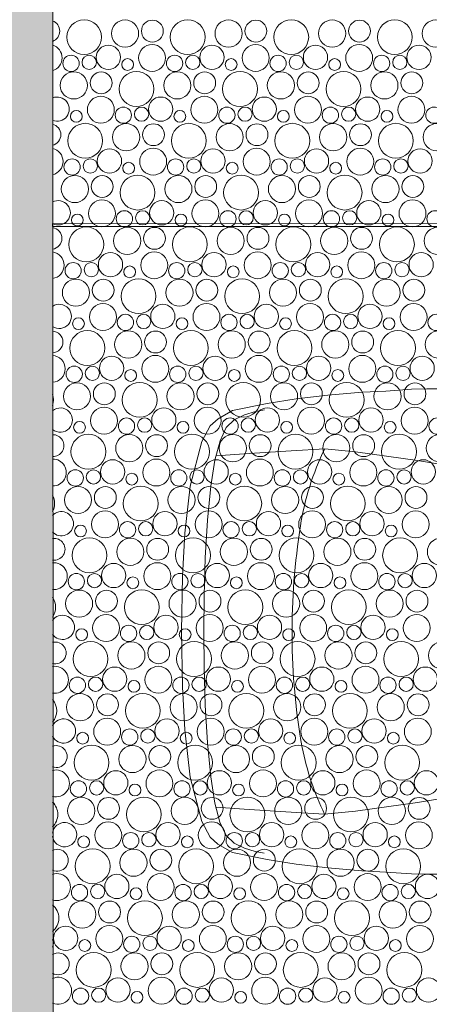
# Model space of a CAD drawing. Header units: metres. Extents: x -167 to 338, y -186 to 508.
# Tile 119 of 256: x 66.55 to 67.99, y 22.26 to 25.72. Entities that reach past the tile are written whole.
import ezdxf
from ezdxf.enums import TextEntityAlignment as Align

# ---------------------------------------------------------------- set-up
doc = ezdxf.new("R2010")
doc.units = ezdxf.units.M
doc.header["$MEASUREMENT"] = 0
doc.linetypes.add('Öffnungslinie Tür Fenster', pattern=[0.23, 0.15, -0.08])
for name, color, linetype in [('60 Gelände 2D Übersicht', 7, 'Continuous'), ('60 Stellplätze', 7, 'Continuous'), ('94 Genehmigungsplanung Bemaßung', 7, 'Continuous')]:
    doc.layers.add(name, color=color, linetype=linetype)
doc.styles.add('ERSTELLTER_STIL_1', font='arial.ttf')
doc.styles.add('ERSTELLTER_STIL_2', font='arial.ttf')
doc.dimstyles.new('ERSTELLTER_STIL__2', dxfattribs={"dimtxt": 0.25, "dimasz": 0.19, "dimexe": 0.18, "dimexo": 0.1, "dimgap": 0, "dimtad": 1, "dimzin": 0, "dimdsep": 46, "dimtxsty": 'ERSTELLTER_STIL_1', "dimblk": 'ARROWHEAD_6', "dimblk1": 'ARROWHEAD_6', "dimblk2": 'ARROWHEAD_6', "dimcen": 0.09, "dimclrd": 7, "dimclre": 7, "dimclrt": 7, "dimazin": 0, "dimtfac": 1, "dimtdec": 4, "dimtmove": 0, "dimatfit": 3, "dimfxl": 1, "dimtolj": 1, "dimtzin": 0, "dimarcsym": 0})

# ---------------------------------------------------------------- blocks, each defined once
blk = doc.blocks.new('*X45', base_point=(27236.1321, 33357.279))
at = {"layer": '60 Gelände 2D Übersicht', "color": 9, "linetype": 'Continuous', "lineweight": 18}
for centre, radius in [((66.7749, 25.659), 0.0612), ((66.9185, 25.6715), 0.0477), ((67.0145, 25.6803), 0.0384), ((67.1386, 25.659), 0.0612), ((67.2822, 25.6715), 0.0477), ((67.3782, 25.6803), 0.0384), ((67.5023, 25.659), 0.0612), ((67.6459, 25.6715), 0.0477), ((67.7419, 25.6803), 0.0384), ((67.866, 25.659), 0.0612), ((68.0096, 25.6715), 0.0477), ((66.86, 25.5881), 0.0426), ((67.0135, 25.586), 0.0473), ((67.2237, 25.5881), 0.0426), ((67.3772, 25.586), 0.0473), ((67.5874, 25.5881), 0.0426), ((67.7409, 25.586), 0.0473), ((67.9511, 25.5881), 0.0426), ((66.7288, 25.5668), 0.0286), ((66.7926, 25.5704), 0.0251), ((67.0925, 25.5668), 0.0286), ((67.1564, 25.5704), 0.0251), ((67.4562, 25.5668), 0.0286), ((67.5201, 25.5704), 0.0251), ((67.8199, 25.5668), 0.0286), ((67.8838, 25.5704), 0.0251), ((66.9274, 25.5627), 0.0207), ((67.2911, 25.5627), 0.0207), ((67.6548, 25.5627), 0.0207), ((66.7385, 25.4895), 0.0477), ((66.8345, 25.4983), 0.0384), ((66.9586, 25.477), 0.0612), ((67.1022, 25.4895), 0.0477), ((67.1982, 25.4983), 0.0384), ((67.3223, 25.477), 0.0612), ((67.4659, 25.4895), 0.0477), ((67.5619, 25.4983), 0.0384), ((67.686, 25.477), 0.0612), ((67.8296, 25.4895), 0.0477), ((67.9256, 25.4983), 0.0384), ((66.8335, 25.404), 0.0473), ((67.1972, 25.404), 0.0473), ((67.5609, 25.404), 0.0473), ((67.9246, 25.404), 0.0473), ((67.0437, 25.4061), 0.0426), ((67.4074, 25.4061), 0.0426), ((67.7711, 25.4061), 0.0426), ((66.7474, 25.3807), 0.0207), ((66.9125, 25.3849), 0.0286), ((66.9764, 25.3884), 0.0251), ((67.1111, 25.3807), 0.0207), ((67.2762, 25.3849), 0.0286), ((67.3401, 25.3884), 0.0251), ((67.4748, 25.3807), 0.0207), ((67.6399, 25.3849), 0.0286), ((67.7038, 25.3884), 0.0251), ((67.8385, 25.3807), 0.0207), ((68.0036, 25.3849), 0.0286), ((66.7786, 25.2951), 0.0612), ((66.9222, 25.3075), 0.0477), ((67.0182, 25.3163), 0.0384), ((67.1423, 25.2951), 0.0612), ((67.2859, 25.3075), 0.0477), ((67.3819, 25.3163), 0.0384), ((67.506, 25.2951), 0.0612), ((67.6496, 25.3075), 0.0477), ((67.7456, 25.3163), 0.0384), ((67.8697, 25.2951), 0.0612), ((68.0133, 25.3075), 0.0477), ((66.8637, 25.2241), 0.0426), ((67.0172, 25.222), 0.0473), ((67.2274, 25.2241), 0.0426), ((67.3809, 25.222), 0.0473), ((67.5911, 25.2241), 0.0426), ((67.7446, 25.222), 0.0473), ((67.9548, 25.2241), 0.0426), ((66.7325, 25.2029), 0.0286), ((66.7964, 25.2064), 0.0251), ((66.9311, 25.1987), 0.0207), ((67.0962, 25.2029), 0.0286), ((67.1601, 25.2064), 0.0251), ((67.2948, 25.1987), 0.0207), ((67.4599, 25.2029), 0.0286), ((67.5238, 25.2064), 0.0251), ((67.6585, 25.1987), 0.0207), ((67.8236, 25.2029), 0.0286), ((67.8875, 25.2064), 0.0251), ((66.9623, 25.1131), 0.0612), ((67.326, 25.1131), 0.0612), ((67.6897, 25.1131), 0.0612), ((66.7422, 25.1255), 0.0477), ((66.8382, 25.1343), 0.0384), ((67.1059, 25.1255), 0.0477), ((67.2019, 25.1343), 0.0384), ((67.4696, 25.1255), 0.0477), ((67.5656, 25.1343), 0.0384), ((67.8333, 25.1255), 0.0477), ((67.9293, 25.1343), 0.0384), ((66.8372, 25.04), 0.0473), ((67.0474, 25.0421), 0.0426), ((67.2009, 25.04), 0.0473), ((67.4111, 25.0421), 0.0426), ((67.5646, 25.04), 0.0473), ((67.7748, 25.0421), 0.0426), ((67.9283, 25.04), 0.0473), ((66.7511, 25.0167), 0.0207), ((66.9162, 25.0209), 0.0286), ((66.9801, 25.0244), 0.0251), ((67.1148, 25.0167), 0.0207), ((67.2799, 25.0209), 0.0286), ((67.3438, 25.0244), 0.0251), ((67.4785, 25.0167), 0.0207), ((67.6436, 25.0209), 0.0286), ((67.7075, 25.0244), 0.0251), ((67.8422, 25.0167), 0.0207), ((68.0074, 25.0209), 0.0286), ((66.7823, 24.9311), 0.0612), ((66.9259, 24.9435), 0.0477), ((67.0219, 24.9523), 0.0384), ((67.146, 24.9311), 0.0612), ((67.2896, 24.9435), 0.0477), ((67.3856, 24.9523), 0.0384), ((67.5097, 24.9311), 0.0612), ((67.6533, 24.9435), 0.0477), ((67.7493, 24.9523), 0.0384), ((67.8735, 24.9311), 0.0612), ((68.017, 24.9435), 0.0477), ((66.8674, 24.8601), 0.0426), ((67.0209, 24.858), 0.0473), ((67.2311, 24.8601), 0.0426), ((67.3846, 24.858), 0.0473), ((67.5948, 24.8601), 0.0426), ((67.7483, 24.858), 0.0473), ((67.9586, 24.8601), 0.0426), ((66.7362, 24.8389), 0.0286), ((66.8001, 24.8424), 0.0251), ((67.0999, 24.8389), 0.0286), ((67.1638, 24.8424), 0.0251), ((67.4636, 24.8389), 0.0286), ((67.5275, 24.8424), 0.0251), ((67.8274, 24.8389), 0.0286), ((67.8912, 24.8424), 0.0251), ((66.9348, 24.8347), 0.0207), ((67.2985, 24.8347), 0.0207), ((67.6622, 24.8347), 0.0207), ((66.7459, 24.7615), 0.0477), ((66.8419, 24.7703), 0.0384), ((66.966, 24.7491), 0.0612), ((67.1096, 24.7615), 0.0477), ((67.2056, 24.7703), 0.0384), ((67.3297, 24.7491), 0.0612), ((67.4733, 24.7615), 0.0477), ((67.5693, 24.7703), 0.0384), ((67.6935, 24.7491), 0.0612), ((67.837, 24.7615), 0.0477), ((67.9331, 24.7703), 0.0384), ((66.8409, 24.676), 0.0473), ((67.0511, 24.6781), 0.0426), ((67.2046, 24.676), 0.0473), ((67.4148, 24.6781), 0.0426), ((67.5683, 24.676), 0.0473), ((67.7786, 24.6781), 0.0426), ((67.932, 24.676), 0.0473), ((66.7548, 24.6527), 0.0207), ((66.9199, 24.6569), 0.0286), ((66.9838, 24.6604), 0.0251), ((67.1185, 24.6527), 0.0207), ((67.2836, 24.6569), 0.0286), ((67.3475, 24.6604), 0.0251), ((67.4822, 24.6527), 0.0207), ((67.6474, 24.6569), 0.0286), ((67.7112, 24.6604), 0.0251), ((67.8459, 24.6527), 0.0207), ((68.0111, 24.6569), 0.0286), ((66.786, 24.5671), 0.0612), ((66.9296, 24.5795), 0.0477), ((67.0256, 24.5883), 0.0384), ((67.1497, 24.5671), 0.0612), ((67.2933, 24.5795), 0.0477), ((67.3893, 24.5883), 0.0384), ((67.5135, 24.5671), 0.0612), ((67.657, 24.5795), 0.0477), ((67.7531, 24.5883), 0.0384), ((67.8772, 24.5671), 0.0612), ((68.0207, 24.5795), 0.0477), ((66.8711, 24.4961), 0.0426), ((67.0246, 24.494), 0.0473), ((67.2348, 24.4961), 0.0426), ((67.3883, 24.494), 0.0473), ((67.5986, 24.4961), 0.0426), ((67.752, 24.494), 0.0473), ((67.9623, 24.4961), 0.0426), ((66.7399, 24.4749), 0.0286), ((66.8038, 24.4784), 0.0251), ((66.9385, 24.4707), 0.0207), ((67.1036, 24.4749), 0.0286), ((67.1675, 24.4784), 0.0251), ((67.3022, 24.4707), 0.0207), ((67.4674, 24.4749), 0.0286), ((67.5312, 24.4784), 0.0251), ((67.6659, 24.4707), 0.0207), ((67.8311, 24.4749), 0.0286), ((67.8949, 24.4784), 0.0251), ((66.7496, 24.3975), 0.0477), ((66.8456, 24.4063), 0.0384), ((66.9697, 24.3851), 0.0612), ((67.1133, 24.3975), 0.0477), ((67.2093, 24.4063), 0.0384), ((67.3335, 24.3851), 0.0612), ((67.477, 24.3975), 0.0477), ((67.5731, 24.4063), 0.0384), ((67.6972, 24.3851), 0.0612), ((67.8407, 24.3975), 0.0477), ((67.9368, 24.4063), 0.0384), ((66.8446, 24.312), 0.0473), ((67.0548, 24.3142), 0.0426), ((67.2083, 24.312), 0.0473), ((67.4186, 24.3142), 0.0426), ((67.572, 24.312), 0.0473), ((67.7823, 24.3142), 0.0426), ((67.9357, 24.312), 0.0473), ((66.7585, 24.2887), 0.0207), ((66.9236, 24.2929), 0.0286), ((66.9875, 24.2964), 0.0251), ((67.1222, 24.2887), 0.0207), ((67.2874, 24.2929), 0.0286), ((67.3512, 24.2964), 0.0251), ((67.4859, 24.2887), 0.0207), ((67.6511, 24.2929), 0.0286), ((67.7149, 24.2964), 0.0251), ((67.8496, 24.2887), 0.0207), ((68.0148, 24.2929), 0.0286), ((66.7897, 24.2031), 0.0612), ((66.9333, 24.2155), 0.0477), ((67.0293, 24.2243), 0.0384), ((67.1535, 24.2031), 0.0612), ((67.297, 24.2155), 0.0477), ((67.3931, 24.2243), 0.0384), ((67.5172, 24.2031), 0.0612), ((67.6607, 24.2155), 0.0477), ((67.7568, 24.2243), 0.0384), ((67.8809, 24.2031), 0.0612), ((68.0244, 24.2155), 0.0477), ((66.8748, 24.1322), 0.0426), ((67.0283, 24.13), 0.0473), ((67.2386, 24.1322), 0.0426), ((67.392, 24.13), 0.0473), ((67.6023, 24.1322), 0.0426), ((67.7557, 24.13), 0.0473), ((67.966, 24.1322), 0.0426), ((66.7436, 24.1109), 0.0286), ((66.8075, 24.1144), 0.0251), ((67.1074, 24.1109), 0.0286), ((67.1712, 24.1144), 0.0251), ((67.4711, 24.1109), 0.0286), ((67.5349, 24.1144), 0.0251), ((67.8348, 24.1109), 0.0286), ((67.8986, 24.1144), 0.0251), ((66.9422, 24.1067), 0.0207), ((67.3059, 24.1067), 0.0207), ((67.6696, 24.1067), 0.0207), ((66.7533, 24.0335), 0.0477), ((66.8493, 24.0424), 0.0384), ((66.9735, 24.0211), 0.0612), ((67.117, 24.0335), 0.0477), ((67.2131, 24.0424), 0.0384), ((67.3372, 24.0211), 0.0612), ((67.4807, 24.0335), 0.0477), ((67.5768, 24.0424), 0.0384), ((67.7009, 24.0211), 0.0612), ((67.8444, 24.0335), 0.0477), ((67.9405, 24.0424), 0.0384), ((66.8483, 23.948), 0.0473), ((67.0586, 23.9502), 0.0426), ((67.212, 23.948), 0.0473), ((67.4223, 23.9502), 0.0426), ((67.5757, 23.948), 0.0473), ((67.786, 23.9502), 0.0426), ((67.9394, 23.948), 0.0473), ((66.7622, 23.9247), 0.0207), ((66.9274, 23.9289), 0.0286), ((66.9912, 23.9324), 0.0251), ((67.1259, 23.9247), 0.0207), ((67.2911, 23.9289), 0.0286), ((67.3549, 23.9324), 0.0251), ((67.4896, 23.9247), 0.0207), ((67.6548, 23.9289), 0.0286), ((67.7186, 23.9324), 0.0251), ((67.8533, 23.9247), 0.0207), ((66.7935, 23.8391), 0.0612), ((66.937, 23.8515), 0.0477), ((67.0331, 23.8604), 0.0384), ((67.1572, 23.8391), 0.0612), ((67.3007, 23.8515), 0.0477), ((67.3968, 23.8604), 0.0384), ((67.5209, 23.8391), 0.0612), ((67.6644, 23.8515), 0.0477), ((67.7605, 23.8604), 0.0384), ((67.8846, 23.8391), 0.0612), ((68.0281, 23.8515), 0.0477), ((66.8786, 23.7682), 0.0426), ((67.032, 23.766), 0.0473), ((67.2423, 23.7682), 0.0426), ((67.3957, 23.766), 0.0473), ((67.606, 23.7682), 0.0426), ((67.7594, 23.766), 0.0473), ((67.9697, 23.7682), 0.0426), ((66.7474, 23.7469), 0.0286), ((66.8112, 23.7504), 0.0251), ((66.9459, 23.7427), 0.0207), ((67.1111, 23.7469), 0.0286), ((67.1749, 23.7504), 0.0251), ((67.3096, 23.7427), 0.0207), ((67.4748, 23.7469), 0.0286), ((67.5386, 23.7504), 0.0251), ((67.6733, 23.7427), 0.0207), ((67.8385, 23.7469), 0.0286), ((67.9023, 23.7504), 0.0251), ((66.757, 23.6695), 0.0477), ((66.8531, 23.6784), 0.0384), ((66.9772, 23.6571), 0.0612), ((67.1207, 23.6695), 0.0477), ((67.2168, 23.6784), 0.0384), ((67.3409, 23.6571), 0.0612), ((67.4844, 23.6695), 0.0477), ((67.5805, 23.6784), 0.0384), ((67.7046, 23.6571), 0.0612), ((67.8481, 23.6695), 0.0477), ((67.9442, 23.6784), 0.0384), ((66.852, 23.584), 0.0473), ((67.0623, 23.5862), 0.0426), ((67.2157, 23.584), 0.0473), ((67.426, 23.5862), 0.0426), ((67.5794, 23.584), 0.0473), ((67.7897, 23.5862), 0.0426), ((67.9432, 23.584), 0.0473), ((66.9311, 23.5649), 0.0286), ((66.9949, 23.5684), 0.0251), ((67.2948, 23.5649), 0.0286), ((67.3586, 23.5684), 0.0251), ((67.6585, 23.5649), 0.0286), ((67.7223, 23.5684), 0.0251), ((66.7659, 23.5607), 0.0207), ((67.1296, 23.5607), 0.0207), ((67.4933, 23.5607), 0.0207), ((67.8571, 23.5607), 0.0207), ((66.7972, 23.4751), 0.0612), ((66.9407, 23.4875), 0.0477), ((67.0368, 23.4964), 0.0384), ((67.1609, 23.4751), 0.0612), ((67.3044, 23.4875), 0.0477), ((67.4005, 23.4964), 0.0384), ((67.5246, 23.4751), 0.0612), ((67.6681, 23.4875), 0.0477), ((67.7642, 23.4964), 0.0384), ((67.8883, 23.4751), 0.0612), ((68.0318, 23.4875), 0.0477), ((66.8823, 23.4042), 0.0426), ((67.0357, 23.402), 0.0473), ((67.246, 23.4042), 0.0426), ((67.3994, 23.402), 0.0473), ((67.6097, 23.4042), 0.0426), ((67.7632, 23.402), 0.0473), ((67.9734, 23.4042), 0.0426), ((66.7511, 23.3829), 0.0286), ((66.8149, 23.3864), 0.0251), ((67.1148, 23.3829), 0.0286), ((67.1786, 23.3864), 0.0251), ((67.4785, 23.3829), 0.0286), ((67.5423, 23.3864), 0.0251), ((67.8422, 23.3829), 0.0286), ((67.906, 23.3864), 0.0251), ((66.9496, 23.3787), 0.0207), ((67.3133, 23.3787), 0.0207), ((67.6771, 23.3787), 0.0207), ((66.7607, 23.3056), 0.0477), ((66.8568, 23.3144), 0.0384), ((66.9809, 23.2931), 0.0612), ((67.1244, 23.3056), 0.0477), ((67.2205, 23.3144), 0.0384), ((67.3446, 23.2931), 0.0612), ((67.4881, 23.3056), 0.0477), ((67.5842, 23.3144), 0.0384), ((67.7083, 23.2931), 0.0612), ((67.8518, 23.3056), 0.0477), ((67.9479, 23.3144), 0.0384), ((66.8557, 23.22), 0.0473), ((67.066, 23.2222), 0.0426), ((67.2194, 23.22), 0.0473), ((67.4297, 23.2222), 0.0426), ((67.5832, 23.22), 0.0473), ((67.7934, 23.2222), 0.0426), ((67.9469, 23.22), 0.0473), ((66.7696, 23.1968), 0.0207), ((66.9348, 23.2009), 0.0286), ((66.9986, 23.2044), 0.0251), ((67.1333, 23.1968), 0.0207), ((67.2985, 23.2009), 0.0286), ((67.3623, 23.2044), 0.0251), ((67.4971, 23.1968), 0.0207), ((67.6622, 23.2009), 0.0286), ((67.726, 23.2044), 0.0251), ((67.8608, 23.1968), 0.0207), ((66.8009, 23.1111), 0.0612), ((66.9444, 23.1236), 0.0477), ((67.0405, 23.1324), 0.0384), ((67.1646, 23.1111), 0.0612), ((67.3081, 23.1236), 0.0477), ((67.4042, 23.1324), 0.0384), ((67.5283, 23.1111), 0.0612), ((67.6718, 23.1236), 0.0477), ((67.7679, 23.1324), 0.0384), ((67.892, 23.1111), 0.0612), ((66.886, 23.0402), 0.0426), ((67.0394, 23.038), 0.0473), ((67.2497, 23.0402), 0.0426), ((67.4032, 23.038), 0.0473), ((67.6134, 23.0402), 0.0426), ((67.7669, 23.038), 0.0473), ((67.9771, 23.0402), 0.0426), ((66.7548, 23.0189), 0.0286), ((66.8186, 23.0224), 0.0251), ((66.9533, 23.0148), 0.0207), ((67.1185, 23.0189), 0.0286), ((67.1823, 23.0224), 0.0251), ((67.3171, 23.0148), 0.0207), ((67.4822, 23.0189), 0.0286), ((67.546, 23.0224), 0.0251), ((67.6808, 23.0148), 0.0207), ((67.8459, 23.0189), 0.0286), ((67.9097, 23.0224), 0.0251), ((66.7644, 22.9416), 0.0477), ((66.8605, 22.9504), 0.0384), ((66.9846, 22.9291), 0.0612), ((67.1281, 22.9416), 0.0477), ((67.2242, 22.9504), 0.0384), ((67.3483, 22.9291), 0.0612), ((67.4918, 22.9416), 0.0477), ((67.5879, 22.9504), 0.0384), ((67.712, 22.9291), 0.0612), ((67.8556, 22.9416), 0.0477), ((67.9516, 22.9504), 0.0384), ((66.8594, 22.856), 0.0473), ((67.0697, 22.8582), 0.0426), ((67.2232, 22.856), 0.0473), ((67.4334, 22.8582), 0.0426), ((67.5869, 22.856), 0.0473), ((67.7971, 22.8582), 0.0426), ((67.9506, 22.856), 0.0473), ((66.9385, 22.8369), 0.0286), ((67.0023, 22.8405), 0.0251), ((67.3022, 22.8369), 0.0286), ((67.366, 22.8405), 0.0251), ((67.6659, 22.8369), 0.0286), ((67.7297, 22.8405), 0.0251), ((66.7733, 22.8328), 0.0207), ((67.1371, 22.8328), 0.0207), ((67.5008, 22.8328), 0.0207), ((67.8645, 22.8328), 0.0207), ((66.8046, 22.7471), 0.0612), ((66.9481, 22.7596), 0.0477), ((67.0442, 22.7684), 0.0384), ((67.1683, 22.7471), 0.0612), ((67.3118, 22.7596), 0.0477), ((67.4079, 22.7684), 0.0384), ((67.532, 22.7471), 0.0612), ((67.6756, 22.7596), 0.0477), ((67.7716, 22.7684), 0.0384), ((67.8957, 22.7471), 0.0612), ((66.8897, 22.6762), 0.0426), ((67.0432, 22.674), 0.0473), ((67.2534, 22.6762), 0.0426), ((67.4069, 22.674), 0.0473), ((67.6171, 22.6762), 0.0426), ((67.7706, 22.674), 0.0473), ((67.9808, 22.6762), 0.0426), ((66.7585, 22.6549), 0.0286), ((66.8223, 22.6585), 0.0251), ((66.9571, 22.6508), 0.0207), ((67.1222, 22.6549), 0.0286), ((67.186, 22.6585), 0.0251), ((67.3208, 22.6508), 0.0207), ((67.4859, 22.6549), 0.0286), ((67.5497, 22.6585), 0.0251), ((67.6845, 22.6508), 0.0207), ((67.8496, 22.6549), 0.0286), ((67.9134, 22.6585), 0.0251), ((66.7681, 22.5776), 0.0477), ((66.8642, 22.5864), 0.0384), ((66.9883, 22.5651), 0.0612), ((67.1318, 22.5776), 0.0477), ((67.2279, 22.5864), 0.0384), ((67.352, 22.5651), 0.0612), ((67.4956, 22.5776), 0.0477), ((67.5916, 22.5864), 0.0384), ((67.7157, 22.5651), 0.0612), ((67.8593, 22.5776), 0.0477), ((67.9553, 22.5864), 0.0384), ((66.7097, 22.4942), 0.0426), ((66.8632, 22.492), 0.0473), ((67.0734, 22.4942), 0.0426), ((67.2269, 22.492), 0.0473), ((67.4371, 22.4942), 0.0426), ((67.5906, 22.492), 0.0473), ((67.8008, 22.4942), 0.0426), ((67.9543, 22.492), 0.0473), ((66.7771, 22.4688), 0.0207), ((66.9422, 22.4729), 0.0286), ((67.006, 22.4765), 0.0251), ((67.1408, 22.4688), 0.0207), ((67.3059, 22.4729), 0.0286), ((67.3697, 22.4765), 0.0251), ((67.5045, 22.4688), 0.0207), ((67.6696, 22.4729), 0.0286), ((67.7334, 22.4765), 0.0251), ((67.8682, 22.4688), 0.0207), ((66.8083, 22.3831), 0.0612), ((66.9518, 22.3956), 0.0477), ((67.0479, 22.4044), 0.0384), ((67.172, 22.3831), 0.0612), ((67.3156, 22.3956), 0.0477), ((67.4116, 22.4044), 0.0384), ((67.5357, 22.3831), 0.0612), ((67.6793, 22.3956), 0.0477), ((67.7753, 22.4044), 0.0384), ((67.8994, 22.3831), 0.0612), ((66.8934, 22.3122), 0.0426), ((67.0469, 22.31), 0.0473), ((67.2571, 22.3122), 0.0426), ((67.4106, 22.31), 0.0473), ((67.6208, 22.3122), 0.0426), ((67.7743, 22.31), 0.0473), ((67.9845, 22.3122), 0.0426), ((66.7622, 22.2909), 0.0286), ((66.826, 22.2945), 0.0251), ((66.9608, 22.2868), 0.0207), ((67.1259, 22.2909), 0.0286), ((67.1897, 22.2945), 0.0251), ((67.3245, 22.2868), 0.0207), ((67.4896, 22.2909), 0.0286), ((67.5534, 22.2945), 0.0251), ((67.6882, 22.2868), 0.0207), ((67.8533, 22.2909), 0.0286), ((67.9171, 22.2945), 0.0251)]:
    blk.add_circle(centre, radius, dxfattribs=at)
for centre, radius, start, end in [((66.6508, 25.6803), 0.0384, 289.7588, 70.2412), ((66.6498, 25.586), 0.0473, 287.1949, 72.8051), ((66.68, 25.4061), 0.0426, 247.5562, 112.4438), ((66.6545, 25.3163), 0.0384, 283.969, 76.031), ((66.6535, 25.222), 0.0473, 282.5477, 77.4523), ((66.6837, 25.0421), 0.0426, 242.0365, 117.9635), ((66.6582, 24.9523), 0.0384, 278.3218, 81.6782), ((66.6572, 24.858), 0.0473, 277.9832, 82.0168), ((66.6874, 24.6781), 0.0426, 236.2175, 123.7825), ((66.6619, 24.5883), 0.0384, 272.7551, 87.2449), ((66.6609, 24.494), 0.0473, 273.4692, 86.5308), ((66.606, 24.3851), 0.0612, 340.5936, 19.4064), ((66.6911, 24.3142), 0.0426, 229.9711, 130.0289), ((66.6656, 24.2243), 0.0384, 267.2145, 92.7855), ((66.6646, 24.13), 0.0473, 268.9768, 91.0232), ((66.6097, 24.0211), 0.0612, 331.9596, 28.0404), ((66.6948, 23.9502), 0.0426, 223.0879, 136.9121), ((66.6693, 23.8604), 0.0384, 261.6475, 98.3525), ((66.6683, 23.766), 0.0473, 264.478, 95.522), ((66.6135, 23.6571), 0.0612, 325.2902, 34.7098), ((66.6986, 23.5862), 0.0426, 215.1707, 144.8293), ((66.6731, 23.4964), 0.0384, 255.9997, 104.0003), ((66.672, 23.402), 0.0473, 259.9447, 100.0553), ((66.6172, 23.2931), 0.0612, 319.5946, 40.4054), ((66.7023, 23.2222), 0.0426, 205.2343, 154.7657), ((66.6768, 23.1324), 0.0384, 250.2089, 109.7911), ((66.6757, 23.038), 0.0473, 255.3468, 104.6532), ((66.6209, 22.9291), 0.0612, 314.4999, 45.5001), ((66.706, 22.8582), 0.0426, 187.3852, 172.6148), ((66.6805, 22.7684), 0.0384, 244.1984, 115.8016), ((66.6794, 22.674), 0.0473, 250.6499, 109.3501), ((66.6246, 22.5651), 0.0612, 309.8171, 50.1829), ((66.6423, 22.4765), 0.0251, 328.888, 31.112), ((66.6842, 22.4044), 0.0384, 237.8646, 122.1354), ((66.6832, 22.31), 0.0473, 245.8134, 114.1866)]:
    blk.add_arc(centre, radius, start, end, dxfattribs=at)
blk = doc.blocks.new('PKW 04 27')
at = {"layer": '60 Stellplätze', "color": 7, "linetype": 'Continuous', "lineweight": 13}
for p, q in [((-0.6649, 0.761), (-0.7011, 0.7433)), ((-0.6266, 0.7725), (-0.6649, 0.761)), ((-0.5949, 0.7785), (-0.6266, 0.7725)), ((-0.7011, 0.7433), (-0.7294, 0.7164)), ((-0.7294, 0.7164), (-0.7506, 0.6698)), ((-0.7683, 0.6023), (-0.7506, 0.6698)), ((-0.7643, 0.6173), (-0.6657, 0.624)), ((-0.6657, 0.624), (-0.5009, 0.6342)), ((-0.5009, 0.6342), (-0.383, 0.642)), ((-0.383, 0.642), (-0.2742, 0.6313)), ((-0.2742, 0.6313), (-0.0564, 0.6005)), ((-0.7683, 0.6023), (-0.7828, 0.51)), ((-0.0564, 0.6005), (0.1459, 0.5666)), ((-0.7828, 0.51), (-0.7945, 0.3906)), ((-0.7945, 0.3906), (-0.8024, 0.2587)), ((-0.8024, 0.2587), (-0.8068, 0.1249)), ((-0.8068, 0.1249), (-0.808, 0)), ((-0.8068, -0.1249), (-0.808, 0)), ((-0.8024, -0.2587), (-0.8068, -0.1249)), ((-0.7945, -0.3906), (-0.8024, -0.2587)), ((-0.7828, -0.51), (-0.7945, -0.3906)), ((-0.7683, -0.6023), (-0.7828, -0.51)), ((-0.0564, -0.6005), (0.1459, -0.5666)), ((-0.7683, -0.6023), (-0.7506, -0.6698)), ((-0.7643, -0.6173), (-0.6657, -0.624)), ((-0.2742, -0.6313), (-0.0564, -0.6005)), ((-0.6657, -0.624), (-0.5009, -0.6342)), ((-0.5009, -0.6342), (-0.383, -0.642)), ((-0.383, -0.642), (-0.2742, -0.6313)), ((-0.7294, -0.7164), (-0.7506, -0.6698)), ((-0.7011, -0.7433), (-0.7294, -0.7164)), ((-0.6649, -0.761), (-0.7011, -0.7433)), ((-0.6266, -0.7725), (-0.6649, -0.761)), ((-0.5949, -0.7785), (-0.6266, -0.7725))]:
    blk.add_line(p, q, dxfattribs=at)
at = {"layer": '60 Stellplätze', "color": 7, "linetype": 'Continuous', "lineweight": 13, "flags": 128}
blk.add_lwpolyline([(0.0403, 0.8523), (-0.024, 0.8523), (-0.0784, 0.8506), (-0.1682, 0.8446), (-0.2518, 0.841), (-0.3723, 0.8302), (-0.4831, 0.8173), (-0.5852, 0.801), (-0.7063, 0.7758), (-0.7577, 0.747), (-0.7848, 0.7218), (-0.815, 0.6678), (-0.8551, 0.511), (-0.8747, 0.345), (-0.8829, 0.1947), (-0.8854, 0), (-0.8829, -0.1947), (-0.8747, -0.345), (-0.8551, -0.511), (-0.815, -0.6678), (-0.7848, -0.7218), (-0.7577, -0.747), (-0.7063, -0.7758), (-0.5852, -0.801), (-0.4831, -0.8173), (-0.3723, -0.8302), (-0.2518, -0.841), (-0.1682, -0.8446), (-0.0784, -0.8506), (-0.024, -0.8523), (0.0403, -0.8523)], dxfattribs=at)
at = {"layer": '60 Stellplätze', "color": 7, "linetype": 'Continuous', "lineweight": 13}
for centre, radius, start, end in [((0.4929, 0.2177), 0.9732, 154.1545, 170.9117), ((1.8564, -0.0017), 2.354, 170.8804, 189.9223), ((0.4929, -0.2177), 0.9732, 191.2305, 205.8455)]:
    blk.add_arc(centre, radius, start, end, dxfattribs=at)
blk = doc.blocks.new('*D535', base_point=(27236.1321, 33357.279))
at = {"layer": '94 Genehmigungsplanung Bemaßung', "color": 7, "linetype": 'Continuous', "lineweight": 13}
for p, q in [((78.3117, 22.3491), (78.5117, 22.1491)), ((78.5992, 22.2491), (78.2242, 22.2491)), ((78.4117, 18.7491), (78.4117, 22.2491)), ((78.3117, 18.8491), (78.5117, 18.6491)), ((78.5992, 18.7491), (78.2242, 18.7491)), ((78.4117, 18.5991), (78.4117, 18.7491))]:
    blk.add_line(p, q, dxfattribs=at)
at = {"layer": '94 Genehmigungsplanung Bemaßung', "color": 7, "lineweight": 13, "insert": (78.3617, 20.1655), "char_height": 0.25, "attachment_point": 7, "rotation": 90, "style": 'ERSTELLTER_STIL_1'}
blk.add_mtext('\\A1;{\\pql;\\fArial|b0|i0|c0|p0;\\W1.000000;3,50}', dxfattribs=at)
blk = doc.blocks.new('ARROWHEAD_6')
at = {"color": 0, "linetype": 'Continuous', "lineweight": 0}
for p, q in [((-0.5, -0.5), (0.5, 0.5)), ((0, 0), (-1, 0))]:
    blk.add_line(p, q, dxfattribs=at)
blk = doc.blocks.new('Parkplätze 27')
at = {"layer": '60 Stellplätze', "color": 7, "linetype": 'Continuous', "lineweight": 13, "flags": 128}
blk.add_lwpolyline([(5.495, 0), (5.505, 0), (5.505, 5.4989), (5.495, 5.4989)], close=True, dxfattribs=at)
at = {"layer": '60 Stellplätze', "color": 7, "linetype": 'Continuous', "lineweight": 13, "style": 'ERSTELLTER_STIL_2'}
for tag, p in [('num_start_0', (0.4, 0.4171)), ('num_start_1', (3.15, 0.4171)), ('num_start_2', (5.9, 0.4146)), ('num_start_3', (8.65, 0.4171)), ('num_start_4', (11.4, 0.4146)), ('num_start_5', (14.15, 0.4146))]:
    blk.add_attdef(tag, text='', height=0.3, dxfattribs=at).set_placement(p, align=Align.MIDDLE_CENTER)

msp = doc.modelspace()

# ---------------------------------------------------------------- hatches: boundary and pattern name
at = {"layer": '60 Gelände 2D Übersicht', "linetype": 'Continuous', "lineweight": 18}
h = msp.add_hatch(dxfattribs=at)
h.set_pattern_fill('Mörtel_0001', color=8, style=0, pattern_type=2)
h.set_pattern_definition([(45, (27236.1321, 33357.62905), (-0.11136931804, 0.11136931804), [0, -0.105, 0, -0.1575]), (110, (27236.4821, 33357.62905), (0.1480015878, 0.0538681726), [0, -0.077, 0, -0.133])])
h.paths.add_polyline_path([(58.1615, 45.7496), (66.6638, 45.7501), (66.663, 37.5001), (77.6619, 37.5142), (77.6627, 45.7491), (84.1676, 45.7491), (84.1668, 37.4991), (95.1657, 37.4991), (95.1665, 45.7491), (101.6703, 45.7491), (101.6703, 14.5263), (95.1658, 14.3351), (95.1689, 36.0142), (84.17, 36.0153), (84.1681, 14.0509), (77.6707, 13.994), (77.6638, 36.0132), (66.6649, 35.9991), (66.6638, 13.8829), (59.5867, 13.8829), (59.5867, 23.1797), (59.5867, 37.3459), (58.1625, 37.3459), (58.1625, 28.2047)])

# ---------------------------------------------------------------- linework, layer by layer
at = {"layer": '60 Stellplätze', "color": 7, "linetype": 'Continuous', "lineweight": 13}
msp.add_line((66.6657, 18.7482), (66.6649, 35.9991), dxfattribs=at)

# ---------------------------------------------------------------- block references
at = {"layer": '60 Gelände 2D Übersicht', "color": 9, "linetype": 'Öffnungslinie Tür Fenster', "lineweight": 18}
msp.add_blockref('*X45', (27236.1321, 33357.279), dxfattribs=at)
at = {"layer": '60 Stellplätze', "color": 7, "linetype": 'Continuous', "lineweight": 13}
for name, p, rotation in [('Parkplätze 27', (72.1622, 19.4986), 89.9945255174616), ('PKW 04 27', (68.0027, 23.5715), 359.9939697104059)]:
    msp.add_blockref(name, p, dxfattribs=dict(at, rotation=rotation))

# ---------------------------------------------------------------- dimensions: what is measured, and where the dimension line sits
at = {"layer": '94 Genehmigungsplanung Bemaßung', "color": 7, "linetype": 'Continuous', "lineweight": 13}
dim = msp.add_linear_dim(base=(78.4117, 22.2491), p1=(66.6628, 18.7491), p2=(72.1625, 22.2491), angle=90, dimstyle='ERSTELLTER_STIL__2', dxfattribs=at)
dim.commit()
dim.dimension.update_dxf_attribs({"geometry": '*D535', "text_midpoint": (78.2367, 20.4891), "dimtype": 160, "text_rotation": 90})

doc.saveas('drawing.dxf')
